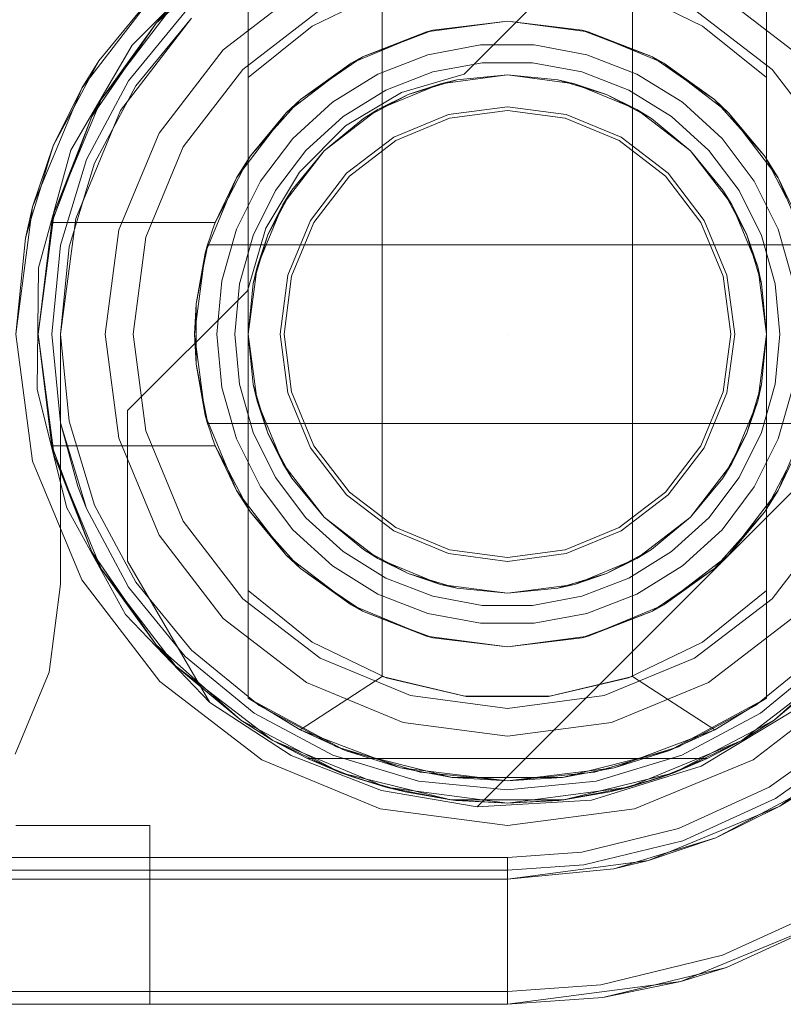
# Model space of a CAD drawing. Extents: x -420 to 300, y 62 to 1112.
# Tile 71 of 256: x -299.696 to -299.525, y 432.547 to 432.767. Entities that reach past the tile are written whole.
import ezdxf

# ---------------------------------------------------------------- set-up
doc = ezdxf.new("R2010")
doc.units = 0
doc.layers.get('0').update_dxf_attribs({"lineweight": 13})
doc.layers.add('ConnectionPoints', color=7, linetype='Continuous', lineweight=50)

# ---------------------------------------------------------------- blocks, each defined once
blk = doc.blocks.new('Blockreferenz-A06CPV4HL0', base_point=(-302.03711, 432.54712))
at = {"color": 251, "linetype": 'ByBlock', "lineweight": -2, "ltscale": 0.13, "true_color": 0x636363}
for p, q in [((-299.65179, 432.78109), (-299.67108, 432.7618)), ((-299.59679, 432.75531), (-299.56999, 432.78211)), ((-299.59679, 432.75531), (-299.56999, 432.78211)), ((-299.66489, 432.7749), (-299.68237, 432.75211)), ((-299.67371, 432.74711), (-299.65781, 432.76783)), ((-299.65781, 432.76783), (-299.67371, 432.74711)), ((-299.67108, 432.7618), (-299.6848, 432.73824)), ((-299.61079, 432.75115), (-299.59679, 432.75531)), ((-299.61079, 432.75115), (-299.59679, 432.75531)), ((-299.59679, 432.75531), (-299.59679, 432.75531)), ((-299.68237, 432.75211), (-299.69336, 432.72558)), ((-299.62334, 432.74368), (-299.61079, 432.75115)), ((-299.62334, 432.74368), (-299.61079, 432.75115)), ((-299.6837, 432.723), (-299.67371, 432.74711)), ((-299.67371, 432.74711), (-299.6837, 432.723)), ((-299.63367, 432.73335), (-299.62334, 432.74368)), ((-299.63367, 432.73335), (-299.62334, 432.74368)), ((-299.6848, 432.73824), (-299.69206, 432.71195)), ((-299.64114, 432.7208), (-299.63367, 432.73335)), ((-299.64114, 432.7208), (-299.63367, 432.73335)), ((-299.69336, 432.72558), (-299.6971, 432.69711)), ((-299.6871, 432.69711), (-299.6837, 432.723)), ((-299.6837, 432.723), (-299.6871, 432.69711)), ((-299.6453, 432.7068), (-299.64114, 432.7208)), ((-299.6453, 432.7068), (-299.64114, 432.7208)), ((-299.69206, 432.71195), (-299.69237, 432.68469)), ((-299.6721, 432.68), (-299.6453, 432.7068)), ((-299.6721, 432.68), (-299.6453, 432.7068)), ((-299.6453, 432.7068), (-299.6453, 432.7068)), ((-299.48132, 432.7039), (-299.59389, 432.59133)), ((-299.48132, 432.7039), (-299.59389, 432.59133)), ((-299.6971, 432.69711), (-299.69336, 432.66864)), ((-299.6871, 432.64111), (-299.6871, 432.69711)), ((-299.6871, 432.69711), (-299.6871, 432.64111)), ((-299.6871, 432.69711), (-299.6871, 432.69711)), ((-299.69237, 432.68469), (-299.68572, 432.65824)), ((-299.6721, 432.64631), (-299.6721, 432.68)), ((-299.6721, 432.68), (-299.6721, 432.68)), ((-299.6721, 432.64631), (-299.6721, 432.68)), ((-299.69336, 432.66864), (-299.68237, 432.64211)), ((-299.68572, 432.65824), (-299.67254, 432.63437)), ((-299.6537, 432.61465), (-299.6721, 432.64631)), ((-299.6721, 432.64631), (-299.6721, 432.64631)), ((-299.6537, 432.61465), (-299.6721, 432.64631)), ((-299.68237, 432.64211), (-299.66489, 432.61933)), ((-299.68969, 432.62144), (-299.6871, 432.64111)), ((-299.6871, 432.64111), (-299.68969, 432.62144)), ((-299.6871, 432.64111), (-299.6871, 432.64111)), ((-299.67254, 432.63437), (-299.6537, 432.61465)), ((-299.69729, 432.60311), (-299.68969, 432.62144)), ((-299.68969, 432.62144), (-299.69729, 432.60311)), ((-299.66489, 432.61933), (-299.6421, 432.60185)), ((-299.5321, 432.60185), (-299.50932, 432.61933)), ((-299.63551, 432.60281), (-299.6537, 432.61465)), ((-299.6537, 432.61465), (-299.6537, 432.61465)), ((-299.6537, 432.61465), (-299.63551, 432.60281)), ((-299.52177, 432.61364), (-299.54375, 432.60039)), ((-299.51041, 432.6086), (-299.52854, 432.59569)), ((-299.6421, 432.60185), (-299.61557, 432.59086)), ((-299.61529, 432.59493), (-299.63551, 432.60281)), ((-299.63551, 432.60281), (-299.61529, 432.59493)), ((-299.55863, 432.59086), (-299.5321, 432.60185)), ((-299.54375, 432.60039), (-299.56827, 432.5928)), ((-299.52854, 432.59569), (-299.5488, 432.58644)), ((-299.59389, 432.59133), (-299.61529, 432.59493)), ((-299.61529, 432.59493), (-299.59389, 432.59133)), ((-299.56827, 432.5928), (-299.59389, 432.59133)), ((-299.61557, 432.59086), (-299.5871, 432.58711)), ((-299.59389, 432.59133), (-299.59389, 432.59133)), ((-299.5871, 432.58711), (-299.55863, 432.59086)), ((-299.5488, 432.58644), (-299.57044, 432.58119)), ((-299.5871, 432.58), (-301.8871, 432.58)), ((-299.57044, 432.58119), (-299.5871, 432.58)), ((-299.5871, 432.58), (-299.5871, 432.57723)), ((-299.5871, 432.57723), (-299.5871, 432.57179)), ((-299.5871, 432.57179), (-299.5871, 432.56662)), ((-299.53899, 432.55809), (-299.51354, 432.56971)), ((-299.5871, 432.56662), (-299.5871, 432.56192)), ((-299.54828, 432.55223), (-299.5121, 432.56721)), ((-299.5871, 432.56192), (-299.5871, 432.55783)), ((-299.5871, 432.55783), (-299.5871, 432.55449)), ((-299.56617, 432.55149), (-299.53899, 432.55809)), ((-299.5871, 432.55449), (-299.5871, 432.55202)), ((-299.5871, 432.54711), (-299.54828, 432.55223)), ((-299.5871, 432.55202), (-299.5871, 432.55051)), ((-299.5871, 432.55), (-299.56617, 432.55149)), ((-299.5871, 432.55), (-301.8871, 432.55)), ((-299.5871, 432.55051), (-299.5871, 432.55)), ((-299.5871, 432.54711), (-299.5871, 432.55)), ((-301.8871, 432.54711), (-299.5871, 432.54711))]:
    blk.add_line(p, q, dxfattribs=at)
blk = doc.blocks.new('Blockreferenz-A06CPV4PL0', base_point=(-302.03711, 432.54712))
at = {"color": 9, "linetype": 'ByBlock', "lineweight": -2, "ltscale": 0.13, "true_color": 0xc1c9c4}
for p, q in [((-299.68237, 432.75211), (-299.66489, 432.7749)), ((-299.66489, 432.7749), (-299.67857, 432.75823)), ((-299.6321, 432.77506), (-299.65074, 432.76075)), ((-299.6321, 432.77506), (-299.65074, 432.76075)), ((-299.52346, 432.76075), (-299.5421, 432.77506)), ((-299.52346, 432.76075), (-299.5421, 432.77506)), ((-299.65923, 432.76924), (-299.67191, 432.75378)), ((-299.67191, 432.75378), (-299.65923, 432.76924)), ((-299.62898, 432.76965), (-299.64633, 432.75634)), ((-299.64633, 432.75634), (-299.62898, 432.76965)), ((-299.52788, 432.75634), (-299.54522, 432.76965)), ((-299.54522, 432.76965), (-299.52788, 432.75634)), ((-299.65781, 432.76783), (-299.67025, 432.75267)), ((-299.65074, 432.76075), (-299.66505, 432.74211)), ((-299.65074, 432.76075), (-299.66505, 432.74211)), ((-299.67857, 432.75823), (-299.68237, 432.75211)), ((-299.68061, 432.75441), (-299.67857, 432.75823)), ((-299.64633, 432.75634), (-299.65964, 432.73899)), ((-299.65964, 432.73899), (-299.64633, 432.75634)), ((-299.51457, 432.73899), (-299.52788, 432.75634)), ((-299.52788, 432.75634), (-299.51457, 432.73899)), ((-299.6842, 432.74768), (-299.68061, 432.75441)), ((-299.67191, 432.75378), (-299.68134, 432.73615)), ((-299.68134, 432.73615), (-299.67191, 432.75378)), ((-299.69336, 432.72558), (-299.68237, 432.75211)), ((-299.68237, 432.75211), (-299.68873, 432.73921)), ((-299.67025, 432.75267), (-299.67949, 432.73538)), ((-299.68873, 432.73921), (-299.6842, 432.74768)), ((-299.5871, 432.74799), (-299.60027, 432.74625)), ((-299.60004, 432.74541), (-299.5871, 432.74711)), ((-299.57394, 432.74625), (-299.5871, 432.74799)), ((-299.5871, 432.74711), (-299.57416, 432.74541)), ((-299.60027, 432.74625), (-299.61254, 432.74117)), ((-299.6121, 432.74042), (-299.60004, 432.74541)), ((-299.57416, 432.74541), (-299.5621, 432.74042)), ((-299.56167, 432.74117), (-299.57394, 432.74625)), ((-299.66505, 432.74211), (-299.67404, 432.72041)), ((-299.66505, 432.74211), (-299.67404, 432.72041)), ((-299.61254, 432.74117), (-299.62308, 432.73309)), ((-299.55113, 432.73309), (-299.56167, 432.74117)), ((-299.68873, 432.73921), (-299.69336, 432.72558)), ((-299.69152, 432.73002), (-299.68873, 432.73921)), ((-299.65964, 432.73899), (-299.66801, 432.71879)), ((-299.66801, 432.71879), (-299.65964, 432.73899)), ((-299.62246, 432.73247), (-299.6121, 432.74042)), ((-299.5621, 432.74042), (-299.55175, 432.73247)), ((-299.68134, 432.73615), (-299.68714, 432.71701)), ((-299.68714, 432.71701), (-299.68134, 432.73615)), ((-299.67949, 432.73538), (-299.68518, 432.71662)), ((-299.62308, 432.73309), (-299.63116, 432.72255)), ((-299.6304, 432.72211), (-299.62246, 432.73247)), ((-299.55175, 432.73247), (-299.5438, 432.72211)), ((-299.54305, 432.72255), (-299.55113, 432.73309)), ((-299.69373, 432.72272), (-299.69152, 432.73002)), ((-299.6971, 432.69711), (-299.69336, 432.72558)), ((-299.69336, 432.72558), (-299.69499, 432.71857)), ((-299.69499, 432.71857), (-299.69373, 432.72272)), ((-299.63116, 432.72255), (-299.63624, 432.71028)), ((-299.6354, 432.71006), (-299.6304, 432.72211)), ((-299.5438, 432.72211), (-299.53881, 432.71006)), ((-299.53796, 432.71028), (-299.54305, 432.72255)), ((-299.69499, 432.71857), (-299.6971, 432.69711)), ((-299.67404, 432.72041), (-299.6771, 432.69711)), ((-299.67404, 432.72041), (-299.6771, 432.69711)), ((-299.66801, 432.71879), (-299.67086, 432.69711)), ((-299.67086, 432.69711), (-299.66801, 432.71879)), ((-299.68714, 432.71701), (-299.6891, 432.69711)), ((-299.6891, 432.69711), (-299.68714, 432.71701)), ((-299.68518, 432.71662), (-299.6871, 432.69711)), ((-299.63624, 432.71028), (-299.63798, 432.69711)), ((-299.6371, 432.69711), (-299.6354, 432.71006)), ((-299.53881, 432.71006), (-299.5371, 432.69711)), ((-299.53623, 432.69711), (-299.53796, 432.71028)), ((-299.6891, 432.69711), (-299.68714, 432.67722)), ((-299.68714, 432.67722), (-299.6891, 432.69711)), ((-299.6871, 432.69711), (-299.68518, 432.67761)), ((-299.6771, 432.69711), (-299.67404, 432.67382)), ((-299.6771, 432.69711), (-299.67404, 432.67382)), ((-299.67086, 432.69711), (-299.66801, 432.67544)), ((-299.66801, 432.67544), (-299.67086, 432.69711)), ((-299.63798, 432.69711), (-299.63624, 432.68395)), ((-299.6354, 432.68417), (-299.6371, 432.69711)), ((-299.5371, 432.69711), (-299.53881, 432.68417)), ((-299.53796, 432.68395), (-299.53623, 432.69711)), ((-299.63624, 432.68395), (-299.63116, 432.67168)), ((-299.6304, 432.67211), (-299.6354, 432.68417)), ((-299.53881, 432.68417), (-299.5438, 432.67211)), ((-299.54305, 432.67168), (-299.53796, 432.68395)), ((-299.68714, 432.67722), (-299.68134, 432.65808)), ((-299.68714, 432.67722), (-299.68323, 432.663)), ((-299.68323, 432.663), (-299.68714, 432.67722)), ((-299.68518, 432.67761), (-299.67949, 432.65885)), ((-299.66801, 432.67544), (-299.65964, 432.65523)), ((-299.65964, 432.65523), (-299.66801, 432.67544)), ((-299.67404, 432.67382), (-299.66505, 432.65211)), ((-299.67404, 432.67382), (-299.66505, 432.65211)), ((-299.63116, 432.67168), (-299.62308, 432.66114)), ((-299.62246, 432.66176), (-299.6304, 432.67211)), ((-299.5438, 432.67211), (-299.55175, 432.66176)), ((-299.55113, 432.66114), (-299.54305, 432.67168)), ((-299.68323, 432.663), (-299.68134, 432.65808)), ((-299.68134, 432.65808), (-299.68323, 432.663)), ((-299.62308, 432.66114), (-299.61254, 432.65306)), ((-299.6121, 432.65381), (-299.62246, 432.66176)), ((-299.55175, 432.66176), (-299.5621, 432.65381)), ((-299.56167, 432.65306), (-299.55113, 432.66114)), ((-299.68134, 432.65808), (-299.67191, 432.64045)), ((-299.67191, 432.64045), (-299.68134, 432.65808)), ((-299.67949, 432.65885), (-299.67025, 432.64156)), ((-299.65964, 432.65523), (-299.64633, 432.63789)), ((-299.64633, 432.63789), (-299.65964, 432.65523)), ((-299.52788, 432.63789), (-299.51457, 432.65523)), ((-299.51457, 432.65523), (-299.52788, 432.63789)), ((-299.61254, 432.65306), (-299.60027, 432.64798)), ((-299.60004, 432.64882), (-299.6121, 432.65381)), ((-299.5621, 432.65381), (-299.57416, 432.64882)), ((-299.57394, 432.64798), (-299.56167, 432.65306)), ((-299.66505, 432.65211), (-299.65074, 432.63347)), ((-299.66505, 432.65211), (-299.65074, 432.63347)), ((-299.60027, 432.64798), (-299.5871, 432.64624)), ((-299.5871, 432.64711), (-299.60004, 432.64882)), ((-299.57416, 432.64882), (-299.5871, 432.64711)), ((-299.5871, 432.64624), (-299.57394, 432.64798)), ((-299.67025, 432.64156), (-299.65781, 432.6264)), ((-299.67191, 432.64045), (-299.65923, 432.62499)), ((-299.65923, 432.62499), (-299.67191, 432.64045)), ((-299.64633, 432.63789), (-299.62898, 432.62458)), ((-299.62898, 432.62458), (-299.64633, 432.63789)), ((-299.54522, 432.62458), (-299.52788, 432.63789)), ((-299.52788, 432.63789), (-299.54522, 432.62458)), ((-299.65074, 432.63347), (-299.6321, 432.61917)), ((-299.65074, 432.63347), (-299.6321, 432.61917)), ((-299.5421, 432.61917), (-299.52346, 432.63347)), ((-299.5421, 432.61917), (-299.52346, 432.63347)), ((-299.65781, 432.6264), (-299.64266, 432.61397)), ((-299.53155, 432.61397), (-299.51639, 432.6264)), ((-299.65923, 432.62499), (-299.64377, 432.6123)), ((-299.64377, 432.6123), (-299.65923, 432.62499)), ((-299.62898, 432.62458), (-299.60878, 432.61621)), ((-299.60878, 432.61621), (-299.62898, 432.62458)), ((-299.56542, 432.61621), (-299.54522, 432.62458)), ((-299.54522, 432.62458), (-299.56542, 432.61621)), ((-299.53044, 432.6123), (-299.51498, 432.62499)), ((-299.51498, 432.62499), (-299.53044, 432.6123)), ((-299.6321, 432.61917), (-299.6104, 432.61018)), ((-299.6321, 432.61917), (-299.6104, 432.61018)), ((-299.56381, 432.61018), (-299.5421, 432.61917)), ((-299.56381, 432.61018), (-299.5421, 432.61917)), ((-299.60878, 432.61621), (-299.5871, 432.61335)), ((-299.5871, 432.61335), (-299.60878, 432.61621)), ((-299.5871, 432.61335), (-299.56542, 432.61621)), ((-299.56542, 432.61621), (-299.5871, 432.61335)), ((-299.64266, 432.61397), (-299.62537, 432.60473)), ((-299.54884, 432.60473), (-299.53155, 432.61397)), ((-299.64377, 432.6123), (-299.62614, 432.60288)), ((-299.62614, 432.60288), (-299.64377, 432.6123)), ((-299.54807, 432.60288), (-299.53044, 432.6123)), ((-299.53044, 432.6123), (-299.54807, 432.60288)), ((-299.50084, 432.61085), (-299.5261, 432.59146)), ((-299.6104, 432.61018), (-299.5871, 432.60711)), ((-299.6104, 432.61018), (-299.5871, 432.60711)), ((-299.5871, 432.60711), (-299.56381, 432.61018)), ((-299.5871, 432.60711), (-299.56381, 432.61018)), ((-299.50852, 432.60642), (-299.5271, 432.59319)), ((-299.62537, 432.60473), (-299.60661, 432.59904)), ((-299.56759, 432.59904), (-299.54884, 432.60473)), ((-299.62614, 432.60288), (-299.607, 432.59707)), ((-299.607, 432.59707), (-299.62614, 432.60288)), ((-299.5672, 432.59707), (-299.54807, 432.60288)), ((-299.54807, 432.60288), (-299.5672, 432.59707)), ((-299.60661, 432.59904), (-299.5871, 432.59711)), ((-299.5871, 432.59711), (-299.56759, 432.59904)), ((-299.607, 432.59707), (-299.5871, 432.59511)), ((-299.5871, 432.59511), (-299.607, 432.59707)), ((-299.5871, 432.59511), (-299.5672, 432.59707)), ((-299.5672, 432.59707), (-299.5871, 432.59511)), ((-299.51932, 432.59568), (-299.54042, 432.5844)), ((-299.5261, 432.59146), (-299.51932, 432.59568)), ((-299.5271, 432.59319), (-299.54786, 432.58371)), ((-299.5261, 432.59146), (-299.55553, 432.57927)), ((-299.54042, 432.5844), (-299.5261, 432.59146)), ((-299.68934, 432.58711), (-299.6971, 432.58711)), ((-299.6971, 432.58711), (-299.68934, 432.58711)), ((-299.6821, 432.58711), (-299.68934, 432.58711)), ((-299.68934, 432.58711), (-299.6821, 432.58711)), ((-299.67589, 432.58711), (-299.6821, 432.58711)), ((-299.6821, 432.58711), (-299.67589, 432.58711)), ((-299.67112, 432.58711), (-299.67589, 432.58711)), ((-299.67589, 432.58711), (-299.67112, 432.58711)), ((-299.66813, 432.58711), (-299.67112, 432.58711)), ((-299.67112, 432.58711), (-299.66813, 432.58711)), ((-299.6671, 432.58711), (-299.66813, 432.58711)), ((-299.66813, 432.58711), (-299.6671, 432.58711)), ((-299.6671, 432.54711), (-299.6671, 432.58711)), ((-299.6671, 432.54711), (-299.6671, 432.58711)), ((-299.6671, 432.58711), (-299.6671, 432.58711)), ((-299.54042, 432.5844), (-299.5633, 432.57746)), ((-299.55553, 432.57927), (-299.54042, 432.5844)), ((-299.54786, 432.58371), (-299.57003, 432.57834)), ((-299.55553, 432.57927), (-299.5871, 432.57511)), ((-299.57003, 432.57834), (-299.5871, 432.57711)), ((-299.5871, 432.57511), (-299.5633, 432.57746)), ((-299.5633, 432.57746), (-299.55553, 432.57927)), ((-299.5871, 432.57711), (-300.4371, 432.57711)), ((-299.5871, 432.57711), (-299.5871, 432.57435)), ((-299.5871, 432.57511), (-301.8871, 432.57511)), ((-299.7631, 432.57511), (-299.5871, 432.57511)), ((-299.5871, 432.57511), (-299.5871, 432.57511)), ((-299.5871, 432.57435), (-299.5871, 432.5689)), ((-299.5871, 432.5689), (-299.5871, 432.56374)), ((-299.54828, 432.55223), (-299.5121, 432.56721)), ((-299.53804, 432.55536), (-299.5121, 432.56721)), ((-299.53804, 432.55536), (-299.5121, 432.56721)), ((-299.5871, 432.56374), (-299.5871, 432.55904)), ((-299.5871, 432.55904), (-299.5871, 432.55494)), ((-299.56576, 432.54864), (-299.53804, 432.55536)), ((-299.54828, 432.55223), (-299.53804, 432.55536)), ((-299.5871, 432.55494), (-299.5871, 432.55161)), ((-299.5871, 432.54711), (-299.54828, 432.55223)), ((-299.5871, 432.55161), (-299.5871, 432.54914)), ((-299.56576, 432.54864), (-299.54828, 432.55223)), ((-299.5871, 432.54914), (-299.5871, 432.54763)), ((-301.8871, 432.54711), (-299.5871, 432.54711)), ((-301.8871, 432.54711), (-299.5871, 432.54711)), ((-299.6971, 432.54711), (-299.68934, 432.54711)), ((-299.68934, 432.54711), (-299.6971, 432.54711)), ((-299.68934, 432.54711), (-299.6821, 432.54711)), ((-299.6821, 432.54711), (-299.68934, 432.54711)), ((-299.6821, 432.54711), (-299.67589, 432.54711)), ((-299.67589, 432.54711), (-299.6821, 432.54711)), ((-299.67589, 432.54711), (-299.67112, 432.54711)), ((-299.67112, 432.54711), (-299.67589, 432.54711)), ((-299.67112, 432.54711), (-299.66813, 432.54711)), ((-299.66813, 432.54711), (-299.67112, 432.54711)), ((-299.66813, 432.54711), (-299.6671, 432.54711)), ((-299.6671, 432.54711), (-299.66813, 432.54711)), ((-299.6671, 432.54711), (-299.6671, 432.54711)), ((-299.5871, 432.54711), (-299.56576, 432.54864)), ((-299.5871, 432.54711), (-299.56576, 432.54864)), ((-299.5871, 432.54763), (-299.5871, 432.54711)), ((-299.5871, 432.54711), (-299.5871, 432.54711))]:
    blk.add_line(p, q, dxfattribs=at)
blk = doc.blocks.new('AutoCAD-Punkt-A06CPV4RL0', base_point=(-299.5871, 432.69711))
at = {"color": 0, "lineweight": -2}
blk.add_line((-299.5871, 432.69711), (-299.5871, 432.69711), dxfattribs=at)
blk = doc.blocks.new('AutoCAD-Punkt-A06CPV4TL0', base_point=(-299.5871, 432.69711))
at = {"color": 0, "lineweight": -2}
blk.add_line((-299.5871, 432.69711), (-299.5871, 432.69711), dxfattribs=at)
blk = doc.blocks.new('Blockreferenz-A06CPV4ZL0', base_point=(-299.70212, 432.3847))
at = {"color": 0, "linetype": 'ByBlock', "lineweight": -2, "ltscale": 0.13}
for p, q in [((-299.66575, 432.76668), (-299.6468, 432.78349)), ((-299.6468, 432.78349), (-299.66575, 432.76668)), ((-299.6451, 432.77858), (-299.6451, 432.75451)), ((-299.6451, 432.61565), (-299.6451, 432.77858)), ((-299.5291, 432.75451), (-299.5291, 432.77858)), ((-299.5291, 432.77858), (-299.5291, 432.61565)), ((-299.61423, 432.77408), (-299.63077, 432.76605)), ((-299.6151, 432.77376), (-299.6151, 432.62047)), ((-299.54343, 432.76605), (-299.55998, 432.77408)), ((-299.5591, 432.62047), (-299.5591, 432.77376)), ((-299.67804, 432.74961), (-299.66135, 432.77136)), ((-299.66135, 432.77136), (-299.67804, 432.74961)), ((-299.66135, 432.77136), (-299.66575, 432.76668)), ((-299.66135, 432.77136), (-299.66575, 432.76668)), ((-299.60522, 432.76473), (-299.5871, 432.76711)), ((-299.5871, 432.76711), (-299.60382, 432.76509)), ((-299.5871, 432.76711), (-299.56899, 432.76473)), ((-299.57039, 432.76509), (-299.5871, 432.76711)), ((-299.68013, 432.74581), (-299.66575, 432.76668)), ((-299.66575, 432.76668), (-299.68013, 432.74581)), ((-299.66575, 432.76668), (-299.67804, 432.74961)), ((-299.66575, 432.76668), (-299.67804, 432.74961)), ((-299.63077, 432.76605), (-299.6451, 432.75451)), ((-299.6221, 432.75774), (-299.60522, 432.76473)), ((-299.60522, 432.76473), (-299.61957, 432.75913)), ((-299.60996, 432.76276), (-299.60453, 432.76482)), ((-299.60382, 432.76509), (-299.60522, 432.76473)), ((-299.60453, 432.76482), (-299.60382, 432.76509)), ((-299.57039, 432.76509), (-299.56968, 432.76482)), ((-299.56899, 432.76473), (-299.57039, 432.76509)), ((-299.56968, 432.76482), (-299.56424, 432.76276)), ((-299.56899, 432.76473), (-299.5521, 432.75774)), ((-299.55464, 432.75913), (-299.56899, 432.76473)), ((-299.5291, 432.75451), (-299.54343, 432.76605)), ((-299.61957, 432.75913), (-299.60996, 432.76276)), ((-299.56424, 432.76276), (-299.55464, 432.75913)), ((-299.5931, 432.76184), (-299.60489, 432.75963)), ((-299.58111, 432.76184), (-299.5931, 432.76184)), ((-299.56932, 432.75963), (-299.58111, 432.76184)), ((-299.62654, 432.75434), (-299.62082, 432.75827)), ((-299.61957, 432.75913), (-299.6221, 432.75774)), ((-299.62082, 432.75827), (-299.61957, 432.75913)), ((-299.60489, 432.75963), (-299.61608, 432.7553)), ((-299.55813, 432.7553), (-299.56932, 432.75963)), ((-299.55464, 432.75913), (-299.55338, 432.75827)), ((-299.5521, 432.75774), (-299.55464, 432.75913)), ((-299.55338, 432.75827), (-299.54767, 432.75434)), ((-299.6366, 432.74661), (-299.6221, 432.75774)), ((-299.6221, 432.75774), (-299.63344, 432.74959)), ((-299.6038, 432.75579), (-299.59273, 432.75785)), ((-299.6038, 432.75579), (-299.59273, 432.75785)), ((-299.59273, 432.75785), (-299.58148, 432.75785)), ((-299.59273, 432.75785), (-299.58148, 432.75785)), ((-299.58148, 432.75785), (-299.57041, 432.75579)), ((-299.58148, 432.75785), (-299.57041, 432.75579)), ((-299.5521, 432.75774), (-299.53761, 432.74661)), ((-299.54077, 432.74959), (-299.5521, 432.75774)), ((-299.6451, 432.75451), (-299.6451, 432.71931)), ((-299.63344, 432.74959), (-299.62654, 432.75434)), ((-299.61608, 432.7553), (-299.62627, 432.74899)), ((-299.61429, 432.75172), (-299.6038, 432.75579)), ((-299.61429, 432.75172), (-299.6038, 432.75579)), ((-299.6093, 432.7507), (-299.59842, 432.754)), ((-299.60211, 432.75314), (-299.5871, 432.75511)), ((-299.60211, 432.75314), (-299.5871, 432.75511)), ((-299.60211, 432.75314), (-299.5871, 432.75511)), ((-299.59842, 432.754), (-299.60211, 432.75314)), ((-299.5871, 432.75511), (-299.59842, 432.754)), ((-299.59842, 432.754), (-299.5871, 432.75511)), ((-299.5871, 432.75511), (-299.57209, 432.75314)), ((-299.57579, 432.754), (-299.5871, 432.75511)), ((-299.5871, 432.75511), (-299.57579, 432.754)), ((-299.5871, 432.75511), (-299.57209, 432.75314)), ((-299.5871, 432.75511), (-299.57209, 432.75314)), ((-299.57209, 432.75314), (-299.57579, 432.754)), ((-299.57579, 432.754), (-299.56491, 432.7507)), ((-299.57041, 432.75579), (-299.55991, 432.75172)), ((-299.57041, 432.75579), (-299.55991, 432.75172)), ((-299.54793, 432.74899), (-299.55813, 432.7553)), ((-299.54767, 432.75434), (-299.54077, 432.74959)), ((-299.5291, 432.69711), (-299.5291, 432.75451)), ((-299.62386, 432.74579), (-299.61429, 432.75172)), ((-299.62386, 432.74579), (-299.61429, 432.75172)), ((-299.6161, 432.74734), (-299.60211, 432.75314)), ((-299.6161, 432.74734), (-299.60211, 432.75314)), ((-299.6161, 432.74734), (-299.60211, 432.75314)), ((-299.60211, 432.75314), (-299.6093, 432.7507)), ((-299.56491, 432.7507), (-299.57209, 432.75314)), ((-299.57209, 432.75314), (-299.5581, 432.74734)), ((-299.57209, 432.75314), (-299.5581, 432.74734)), ((-299.57209, 432.75314), (-299.5581, 432.74734)), ((-299.55991, 432.75172), (-299.55034, 432.74579)), ((-299.55991, 432.75172), (-299.55034, 432.74579)), ((-299.68853, 432.72429), (-299.67804, 432.74961)), ((-299.67804, 432.74961), (-299.68853, 432.72429)), ((-299.67804, 432.74961), (-299.68013, 432.74581)), ((-299.67804, 432.74961), (-299.68013, 432.74581)), ((-299.63344, 432.74959), (-299.6366, 432.74661)), ((-299.63496, 432.74787), (-299.63344, 432.74959)), ((-299.61933, 432.74534), (-299.6093, 432.7507)), ((-299.6093, 432.7507), (-299.6161, 432.74734)), ((-299.5581, 432.74734), (-299.56491, 432.7507)), ((-299.56491, 432.7507), (-299.55488, 432.74534)), ((-299.54077, 432.74959), (-299.53924, 432.74787)), ((-299.53761, 432.74661), (-299.54077, 432.74959)), ((-299.63987, 432.74235), (-299.63496, 432.74787)), ((-299.62627, 432.74899), (-299.63514, 432.7409)), ((-299.62812, 432.73813), (-299.6161, 432.74734)), ((-299.62812, 432.73813), (-299.6161, 432.74734)), ((-299.62812, 432.73813), (-299.6161, 432.74734)), ((-299.6161, 432.74734), (-299.61933, 432.74534)), ((-299.55488, 432.74534), (-299.5581, 432.74734)), ((-299.5581, 432.74734), (-299.54609, 432.73813)), ((-299.5581, 432.74734), (-299.54609, 432.73813)), ((-299.5581, 432.74734), (-299.54609, 432.73813)), ((-299.53907, 432.7409), (-299.54793, 432.74899)), ((-299.53924, 432.74787), (-299.53434, 432.74235)), ((-299.68908, 432.72211), (-299.68013, 432.74581)), ((-299.68013, 432.74581), (-299.68908, 432.72211)), ((-299.68013, 432.74581), (-299.68853, 432.72429)), ((-299.68013, 432.74581), (-299.68853, 432.72429)), ((-299.64773, 432.73211), (-299.6366, 432.74661)), ((-299.6366, 432.74661), (-299.64463, 432.737)), ((-299.63218, 432.73821), (-299.62386, 432.74579)), ((-299.63218, 432.73821), (-299.62386, 432.74579)), ((-299.61933, 432.74534), (-299.62812, 432.73813)), ((-299.62812, 432.73813), (-299.61933, 432.74534)), ((-299.54609, 432.73813), (-299.55488, 432.74534)), ((-299.55488, 432.74534), (-299.54609, 432.73813)), ((-299.55034, 432.74579), (-299.54202, 432.73821)), ((-299.55034, 432.74579), (-299.54202, 432.73821)), ((-299.53761, 432.74661), (-299.52648, 432.73211)), ((-299.52958, 432.737), (-299.53761, 432.74661)), ((-299.64463, 432.737), (-299.63987, 432.74235)), ((-299.63514, 432.7409), (-299.64237, 432.73133)), ((-299.53184, 432.73133), (-299.53907, 432.7409)), ((-299.53434, 432.74235), (-299.52958, 432.737)), ((-299.64463, 432.737), (-299.64773, 432.73211)), ((-299.64606, 432.73428), (-299.64463, 432.737)), ((-299.63897, 432.72923), (-299.63218, 432.73821)), ((-299.63897, 432.72923), (-299.63218, 432.73821)), ((-299.63733, 432.72611), (-299.62812, 432.73813)), ((-299.63733, 432.72611), (-299.62812, 432.73813)), ((-299.63733, 432.72611), (-299.62812, 432.73813)), ((-299.62812, 432.73813), (-299.63533, 432.72934)), ((-299.63533, 432.72934), (-299.62812, 432.73813)), ((-299.54609, 432.73813), (-299.53687, 432.72611)), ((-299.53888, 432.72934), (-299.54609, 432.73813)), ((-299.54609, 432.73813), (-299.53888, 432.72934)), ((-299.54609, 432.73813), (-299.53687, 432.72611)), ((-299.54609, 432.73813), (-299.53687, 432.72611)), ((-299.54202, 432.73821), (-299.53524, 432.72923)), ((-299.54202, 432.73821), (-299.53524, 432.72923)), ((-299.52958, 432.737), (-299.52814, 432.73428)), ((-299.52648, 432.73211), (-299.52958, 432.737)), ((-299.64961, 432.72756), (-299.64606, 432.73428)), ((-299.52814, 432.73428), (-299.5246, 432.72756)), ((-299.65472, 432.71523), (-299.64773, 432.73211)), ((-299.64773, 432.73211), (-299.65249, 432.72211)), ((-299.52648, 432.73211), (-299.51949, 432.71523)), ((-299.52172, 432.72211), (-299.52648, 432.73211)), ((-299.64237, 432.73133), (-299.64771, 432.7206)), ((-299.52649, 432.7206), (-299.53184, 432.73133)), ((-299.65249, 432.72211), (-299.64961, 432.72756)), ((-299.64398, 432.71915), (-299.63897, 432.72923)), ((-299.64398, 432.71915), (-299.63897, 432.72923)), ((-299.64069, 432.71931), (-299.63533, 432.72934)), ((-299.63533, 432.72934), (-299.63733, 432.72611)), ((-299.53687, 432.72611), (-299.53888, 432.72934)), ((-299.53888, 432.72934), (-299.53352, 432.71931)), ((-299.53524, 432.72923), (-299.53022, 432.71915)), ((-299.53524, 432.72923), (-299.53022, 432.71915)), ((-299.64313, 432.71213), (-299.63733, 432.72611)), ((-299.64313, 432.71213), (-299.63733, 432.72611)), ((-299.64313, 432.71213), (-299.63733, 432.72611)), ((-299.63733, 432.72611), (-299.64069, 432.71931)), ((-299.53352, 432.71931), (-299.53687, 432.72611)), ((-299.53687, 432.72611), (-299.53108, 432.71213)), ((-299.53687, 432.72611), (-299.53108, 432.71213)), ((-299.53687, 432.72611), (-299.53108, 432.71213)), ((-299.6921, 432.69711), (-299.68853, 432.72429)), ((-299.68853, 432.72429), (-299.6921, 432.69711)), ((-299.68853, 432.72429), (-299.68908, 432.72211)), ((-299.68853, 432.72429), (-299.68908, 432.72211)), ((-299.68908, 432.72211), (-299.6921, 432.69711)), ((-299.68908, 432.72211), (-299.65249, 432.72211)), ((-299.68908, 432.72211), (-299.68908, 432.72211)), ((-299.65249, 432.72211), (-299.68908, 432.72211)), ((-299.65249, 432.72211), (-299.65309, 432.72046)), ((-299.65249, 432.72211), (-299.65249, 432.72211)), ((-299.64771, 432.7206), (-299.651, 432.70906)), ((-299.52321, 432.70906), (-299.52649, 432.7206)), ((-299.65366, 432.7188), (-299.65419, 432.71711)), ((-299.65309, 432.72046), (-299.65366, 432.7188)), ((-299.64706, 432.70832), (-299.64398, 432.71915)), ((-299.64706, 432.70832), (-299.64398, 432.71915)), ((-299.6451, 432.71931), (-299.6451, 432.70843)), ((-299.64399, 432.70843), (-299.64069, 432.71931)), ((-299.64069, 432.71931), (-299.64313, 432.71213)), ((-299.53108, 432.71213), (-299.53352, 432.71931)), ((-299.53352, 432.71931), (-299.53022, 432.70843)), ((-299.53022, 432.71915), (-299.52714, 432.70832)), ((-299.53022, 432.71915), (-299.52714, 432.70832)), ((-299.65419, 432.71711), (-299.65678, 432.70386)), ((-299.65419, 432.71711), (-299.65472, 432.71523)), ((-299.65441, 432.71598), (-299.65419, 432.71711)), ((-299.52002, 432.71711), (-299.65419, 432.71711)), ((-299.65419, 432.71711), (-299.65394, 432.71711)), ((-299.65419, 432.71711), (-299.65419, 432.71711)), ((-299.65394, 432.71711), (-299.52027, 432.71711)), ((-299.6571, 432.69711), (-299.65472, 432.71523)), ((-299.65472, 432.71523), (-299.65678, 432.70386)), ((-299.65506, 432.71266), (-299.65441, 432.71598)), ((-299.65678, 432.70386), (-299.65506, 432.71266)), ((-299.6451, 432.69711), (-299.64313, 432.71213)), ((-299.6451, 432.69711), (-299.64313, 432.71213)), ((-299.6451, 432.69711), (-299.64313, 432.71213)), ((-299.64313, 432.71213), (-299.64399, 432.70843)), ((-299.53022, 432.70843), (-299.53108, 432.71213)), ((-299.53108, 432.71213), (-299.5291, 432.69711)), ((-299.53108, 432.71213), (-299.5291, 432.69711)), ((-299.53108, 432.71213), (-299.5291, 432.69711)), ((-299.651, 432.70906), (-299.6521, 432.69711)), ((-299.6481, 432.69711), (-299.64706, 432.70832)), ((-299.6481, 432.69711), (-299.64706, 432.70832)), ((-299.64399, 432.70843), (-299.6451, 432.69711)), ((-299.6451, 432.69711), (-299.64399, 432.70843)), ((-299.6451, 432.70843), (-299.6451, 432.69711)), ((-299.5291, 432.69711), (-299.53022, 432.70843)), ((-299.53022, 432.70843), (-299.5291, 432.69711)), ((-299.52714, 432.70832), (-299.5261, 432.69711)), ((-299.52714, 432.70832), (-299.5261, 432.69711)), ((-299.65678, 432.70386), (-299.6571, 432.69711)), ((-299.65678, 432.70386), (-299.65678, 432.69959)), ((-299.65678, 432.69959), (-299.65678, 432.69464)), ((-299.68853, 432.66994), (-299.6921, 432.69711)), ((-299.6921, 432.69711), (-299.68908, 432.67211)), ((-299.6921, 432.69711), (-299.68853, 432.66994)), ((-299.65472, 432.679), (-299.6571, 432.69711)), ((-299.6571, 432.69711), (-299.65678, 432.69036)), ((-299.6521, 432.69711), (-299.651, 432.68517)), ((-299.64706, 432.68591), (-299.6481, 432.69711)), ((-299.64706, 432.68591), (-299.6481, 432.69711)), ((-299.64313, 432.6821), (-299.6451, 432.69711)), ((-299.6451, 432.69711), (-299.64399, 432.6858)), ((-299.64313, 432.6821), (-299.6451, 432.69711)), ((-299.6451, 432.69711), (-299.6451, 432.63972)), ((-299.64399, 432.6858), (-299.6451, 432.69711)), ((-299.64313, 432.6821), (-299.6451, 432.69711)), ((-299.5291, 432.69711), (-299.53108, 432.6821)), ((-299.5291, 432.69711), (-299.53108, 432.6821)), ((-299.5291, 432.69711), (-299.53108, 432.6821)), ((-299.53022, 432.6858), (-299.5291, 432.69711)), ((-299.5291, 432.69711), (-299.53022, 432.6858)), ((-299.5291, 432.6858), (-299.5291, 432.69711)), ((-299.5261, 432.69711), (-299.52714, 432.68591)), ((-299.5261, 432.69711), (-299.52714, 432.68591)), ((-299.65678, 432.69464), (-299.65678, 432.69036)), ((-299.65678, 432.69036), (-299.65419, 432.67711)), ((-299.65506, 432.68157), (-299.65678, 432.69036)), ((-299.65678, 432.69036), (-299.65472, 432.679)), ((-299.64398, 432.67508), (-299.64706, 432.68591)), ((-299.64398, 432.67508), (-299.64706, 432.68591)), ((-299.64399, 432.6858), (-299.64313, 432.6821)), ((-299.64069, 432.67492), (-299.64399, 432.6858)), ((-299.53022, 432.6858), (-299.53352, 432.67492)), ((-299.53108, 432.6821), (-299.53022, 432.6858)), ((-299.52714, 432.68591), (-299.53022, 432.67508)), ((-299.52714, 432.68591), (-299.53022, 432.67508)), ((-299.5291, 432.67492), (-299.5291, 432.6858)), ((-299.651, 432.68517), (-299.64771, 432.67363)), ((-299.52649, 432.67363), (-299.52321, 432.68517)), ((-299.65441, 432.67824), (-299.65506, 432.68157)), ((-299.63733, 432.66811), (-299.64313, 432.6821)), ((-299.64313, 432.6821), (-299.64069, 432.67492)), ((-299.63733, 432.66811), (-299.64313, 432.6821)), ((-299.63733, 432.66811), (-299.64313, 432.6821)), ((-299.53108, 432.6821), (-299.53687, 432.66811)), ((-299.53108, 432.6821), (-299.53687, 432.66811)), ((-299.53108, 432.6821), (-299.53687, 432.66811)), ((-299.53352, 432.67492), (-299.53108, 432.6821)), ((-299.64773, 432.66211), (-299.65472, 432.679)), ((-299.65472, 432.679), (-299.65419, 432.67711)), ((-299.51949, 432.679), (-299.52648, 432.66211)), ((-299.65419, 432.67711), (-299.65441, 432.67824)), ((-299.65419, 432.67711), (-299.52002, 432.67711)), ((-299.65394, 432.67711), (-299.65419, 432.67711)), ((-299.65419, 432.67711), (-299.65366, 432.67543)), ((-299.65419, 432.67711), (-299.65419, 432.67711)), ((-299.52027, 432.67711), (-299.65394, 432.67711)), ((-299.65366, 432.67543), (-299.65309, 432.67377)), ((-299.63897, 432.665), (-299.64398, 432.67508)), ((-299.63897, 432.665), (-299.64398, 432.67508)), ((-299.64069, 432.67492), (-299.63733, 432.66811)), ((-299.63533, 432.66489), (-299.64069, 432.67492)), ((-299.53352, 432.67492), (-299.53888, 432.66489)), ((-299.53687, 432.66811), (-299.53352, 432.67492)), ((-299.53022, 432.67508), (-299.53524, 432.665)), ((-299.53022, 432.67508), (-299.53524, 432.665)), ((-299.5291, 432.63972), (-299.5291, 432.67492)), ((-299.65309, 432.67377), (-299.65249, 432.67211)), ((-299.64771, 432.67363), (-299.64237, 432.6629)), ((-299.53184, 432.6629), (-299.52649, 432.67363)), ((-299.68908, 432.67211), (-299.68853, 432.66994)), ((-299.68908, 432.67211), (-299.68853, 432.66994)), ((-299.68013, 432.64841), (-299.68908, 432.67211)), ((-299.65249, 432.67211), (-299.68908, 432.67211)), ((-299.68908, 432.67211), (-299.68908, 432.67211)), ((-299.68908, 432.67211), (-299.68013, 432.64841)), ((-299.65249, 432.67211), (-299.68908, 432.67211)), ((-299.68853, 432.66994), (-299.68013, 432.64841)), ((-299.67804, 432.64461), (-299.68853, 432.66994)), ((-299.68853, 432.66994), (-299.68013, 432.64841)), ((-299.68853, 432.66994), (-299.67804, 432.64461)), ((-299.64961, 432.66667), (-299.65249, 432.67211)), ((-299.65249, 432.67211), (-299.64773, 432.66211)), ((-299.65249, 432.67211), (-299.65249, 432.67211)), ((-299.52648, 432.66211), (-299.52172, 432.67211)), ((-299.62812, 432.6561), (-299.63733, 432.66811)), ((-299.63733, 432.66811), (-299.63533, 432.66489)), ((-299.62812, 432.6561), (-299.63733, 432.66811)), ((-299.62812, 432.6561), (-299.63733, 432.66811)), ((-299.53687, 432.66811), (-299.54609, 432.6561)), ((-299.53687, 432.66811), (-299.54609, 432.6561)), ((-299.53687, 432.66811), (-299.54609, 432.6561)), ((-299.53888, 432.66489), (-299.53687, 432.66811)), ((-299.64606, 432.65995), (-299.64961, 432.66667)), ((-299.5246, 432.66667), (-299.52814, 432.65995)), ((-299.63218, 432.65602), (-299.63897, 432.665)), ((-299.63218, 432.65602), (-299.63897, 432.665)), ((-299.63533, 432.66489), (-299.62812, 432.6561)), ((-299.62812, 432.6561), (-299.63533, 432.66489)), ((-299.54609, 432.6561), (-299.53888, 432.66489)), ((-299.53888, 432.66489), (-299.54609, 432.6561)), ((-299.53524, 432.665), (-299.54202, 432.65602)), ((-299.53524, 432.665), (-299.54202, 432.65602)), ((-299.6366, 432.64762), (-299.64773, 432.66211)), ((-299.64773, 432.66211), (-299.64463, 432.65722)), ((-299.64237, 432.6629), (-299.63514, 432.65332)), ((-299.53907, 432.65332), (-299.53184, 432.6629)), ((-299.52648, 432.66211), (-299.53761, 432.64762)), ((-299.52958, 432.65722), (-299.52648, 432.66211)), ((-299.64463, 432.65722), (-299.64606, 432.65995)), ((-299.52814, 432.65995), (-299.52958, 432.65722)), ((-299.63987, 432.65188), (-299.64463, 432.65722)), ((-299.64463, 432.65722), (-299.6366, 432.64762)), ((-299.53761, 432.64762), (-299.52958, 432.65722)), ((-299.52958, 432.65722), (-299.53434, 432.65188)), ((-299.62386, 432.64844), (-299.63218, 432.65602)), ((-299.62386, 432.64844), (-299.63218, 432.65602)), ((-299.62812, 432.6561), (-299.61933, 432.64889)), ((-299.6161, 432.64689), (-299.62812, 432.6561)), ((-299.6161, 432.64689), (-299.62812, 432.6561)), ((-299.61933, 432.64889), (-299.62812, 432.6561)), ((-299.6161, 432.64689), (-299.62812, 432.6561)), ((-299.54609, 432.6561), (-299.5581, 432.64689)), ((-299.54609, 432.6561), (-299.5581, 432.64689)), ((-299.54609, 432.6561), (-299.5581, 432.64689)), ((-299.55488, 432.64889), (-299.54609, 432.6561)), ((-299.54609, 432.6561), (-299.55488, 432.64889)), ((-299.54202, 432.65602), (-299.55034, 432.64844)), ((-299.54202, 432.65602), (-299.55034, 432.64844)), ((-299.63514, 432.65332), (-299.62627, 432.64524)), ((-299.54793, 432.64524), (-299.53907, 432.65332)), ((-299.63496, 432.64636), (-299.63987, 432.65188)), ((-299.53434, 432.65188), (-299.53924, 432.64636)), ((-299.68013, 432.64841), (-299.67804, 432.64461)), ((-299.66575, 432.62755), (-299.68013, 432.64841)), ((-299.68013, 432.64841), (-299.67804, 432.64461)), ((-299.68013, 432.64841), (-299.66575, 432.62755)), ((-299.61429, 432.64251), (-299.62386, 432.64844)), ((-299.61429, 432.64251), (-299.62386, 432.64844)), ((-299.61933, 432.64889), (-299.6161, 432.64689)), ((-299.6093, 432.64353), (-299.61933, 432.64889)), ((-299.55488, 432.64889), (-299.56491, 432.64353)), ((-299.55034, 432.64844), (-299.55991, 432.64251)), ((-299.55034, 432.64844), (-299.55991, 432.64251)), ((-299.5581, 432.64689), (-299.55488, 432.64889)), ((-299.6221, 432.63649), (-299.6366, 432.64762)), ((-299.6366, 432.64762), (-299.63344, 432.64464)), ((-299.63344, 432.64464), (-299.63496, 432.64636)), ((-299.60211, 432.64109), (-299.6161, 432.64689)), ((-299.6161, 432.64689), (-299.6093, 432.64353)), ((-299.60211, 432.64109), (-299.6161, 432.64689)), ((-299.60211, 432.64109), (-299.6161, 432.64689)), ((-299.5581, 432.64689), (-299.57209, 432.64109)), ((-299.5581, 432.64689), (-299.57209, 432.64109)), ((-299.5581, 432.64689), (-299.57209, 432.64109)), ((-299.56491, 432.64353), (-299.5581, 432.64689)), ((-299.53761, 432.64762), (-299.5521, 432.63649)), ((-299.54077, 432.64464), (-299.53761, 432.64762)), ((-299.53924, 432.64636), (-299.54077, 432.64464)), ((-299.67804, 432.64461), (-299.66575, 432.62755)), ((-299.66135, 432.62287), (-299.67804, 432.64461)), ((-299.67804, 432.64461), (-299.66575, 432.62755)), ((-299.67804, 432.64461), (-299.66135, 432.62287)), ((-299.62654, 432.63989), (-299.63344, 432.64464)), ((-299.63344, 432.64464), (-299.6221, 432.63649)), ((-299.62627, 432.64524), (-299.61608, 432.63893)), ((-299.6093, 432.64353), (-299.60211, 432.64109)), ((-299.59842, 432.64023), (-299.6093, 432.64353)), ((-299.56491, 432.64353), (-299.57579, 432.64023)), ((-299.57209, 432.64109), (-299.56491, 432.64353)), ((-299.55813, 432.63893), (-299.54793, 432.64524)), ((-299.5521, 432.63649), (-299.54077, 432.64464)), ((-299.54077, 432.64464), (-299.54767, 432.63989)), ((-299.6038, 432.63844), (-299.61429, 432.64251)), ((-299.6038, 432.63844), (-299.61429, 432.64251)), ((-299.55991, 432.64251), (-299.57041, 432.63844)), ((-299.55991, 432.64251), (-299.57041, 432.63844)), ((-299.6451, 432.63972), (-299.6451, 432.61565)), ((-299.63077, 432.62818), (-299.6451, 432.63972)), ((-299.62082, 432.63596), (-299.62654, 432.63989)), ((-299.5871, 432.63911), (-299.60211, 432.64109)), ((-299.60211, 432.64109), (-299.59842, 432.64023)), ((-299.5871, 432.63911), (-299.60211, 432.64109)), ((-299.5871, 432.63911), (-299.60211, 432.64109)), ((-299.59842, 432.64023), (-299.5871, 432.63911)), ((-299.5871, 432.63911), (-299.59842, 432.64023)), ((-299.57209, 432.64109), (-299.5871, 432.63911)), ((-299.57209, 432.64109), (-299.5871, 432.63911)), ((-299.57209, 432.64109), (-299.5871, 432.63911)), ((-299.5871, 432.63911), (-299.57579, 432.64023)), ((-299.57579, 432.64023), (-299.5871, 432.63911)), ((-299.57579, 432.64023), (-299.57209, 432.64109)), ((-299.54767, 432.63989), (-299.55338, 432.63596)), ((-299.5291, 432.63972), (-299.54343, 432.62818)), ((-299.5291, 432.61565), (-299.5291, 432.63972)), ((-299.61608, 432.63893), (-299.60489, 432.6346)), ((-299.59273, 432.63637), (-299.6038, 432.63844)), ((-299.59273, 432.63637), (-299.6038, 432.63844)), ((-299.57041, 432.63844), (-299.58148, 432.63637)), ((-299.57041, 432.63844), (-299.58148, 432.63637)), ((-299.56932, 432.6346), (-299.55813, 432.63893)), ((-299.60522, 432.6295), (-299.6221, 432.63649)), ((-299.6221, 432.63649), (-299.61957, 432.6351)), ((-299.61957, 432.6351), (-299.62082, 432.63596)), ((-299.60996, 432.63146), (-299.61957, 432.6351)), ((-299.61957, 432.6351), (-299.60522, 432.6295)), ((-299.58148, 432.63637), (-299.59273, 432.63637)), ((-299.58148, 432.63637), (-299.59273, 432.63637)), ((-299.5521, 432.63649), (-299.56899, 432.6295)), ((-299.56899, 432.6295), (-299.55464, 432.6351)), ((-299.55464, 432.6351), (-299.56424, 432.63146)), ((-299.55464, 432.6351), (-299.5521, 432.63649)), ((-299.55338, 432.63596), (-299.55464, 432.6351)), ((-299.60489, 432.6346), (-299.5931, 432.63239)), ((-299.58111, 432.63239), (-299.56932, 432.6346)), ((-299.60453, 432.62941), (-299.60996, 432.63146)), ((-299.5931, 432.63239), (-299.58111, 432.63239)), ((-299.56424, 432.63146), (-299.56968, 432.62941)), ((-299.61423, 432.62015), (-299.63077, 432.62818)), ((-299.5871, 432.62711), (-299.60522, 432.6295)), ((-299.60522, 432.6295), (-299.60382, 432.62914)), ((-299.60382, 432.62914), (-299.60453, 432.62941)), ((-299.60382, 432.62914), (-299.5871, 432.62711)), ((-299.56899, 432.6295), (-299.5871, 432.62711)), ((-299.5871, 432.62711), (-299.57039, 432.62914)), ((-299.57039, 432.62914), (-299.56899, 432.6295)), ((-299.56968, 432.62941), (-299.57039, 432.62914)), ((-299.54343, 432.62818), (-299.55998, 432.62015)), ((-299.6468, 432.61074), (-299.66575, 432.62755)), ((-299.66575, 432.62755), (-299.66135, 432.62287)), ((-299.66575, 432.62755), (-299.66135, 432.62287)), ((-299.66575, 432.62755), (-299.6468, 432.61074)), ((-299.50845, 432.62755), (-299.52741, 432.61074)), ((-299.52741, 432.61074), (-299.50845, 432.62755)), ((-299.66135, 432.62287), (-299.6468, 432.61074)), ((-299.6396, 432.60618), (-299.66135, 432.62287)), ((-299.66135, 432.62287), (-299.6468, 432.61074)), ((-299.66135, 432.62287), (-299.6396, 432.60618)), ((-299.51286, 432.62287), (-299.5346, 432.60618)), ((-299.5346, 432.60618), (-299.51286, 432.62287)), ((-299.52741, 432.61074), (-299.51286, 432.62287)), ((-299.52741, 432.61074), (-299.51286, 432.62287)), ((-299.6151, 432.62047), (-299.6335, 432.60853)), ((-299.59661, 432.61607), (-299.6151, 432.62047)), ((-299.5963, 432.61603), (-299.61423, 432.62015)), ((-299.55998, 432.62015), (-299.57791, 432.61603)), ((-299.5591, 432.62047), (-299.5776, 432.61607)), ((-299.5407, 432.60853), (-299.5591, 432.62047)), ((-299.6451, 432.61565), (-299.6335, 432.60853)), ((-299.62338, 432.60393), (-299.6451, 432.61565)), ((-299.6335, 432.60853), (-299.6451, 432.61565)), ((-299.6451, 432.61565), (-299.6451, 432.61565)), ((-299.5776, 432.61607), (-299.59661, 432.61607)), ((-299.57791, 432.61603), (-299.5963, 432.61603)), ((-299.5291, 432.61565), (-299.55083, 432.60393)), ((-299.5407, 432.60853), (-299.5291, 432.61565)), ((-299.5291, 432.61565), (-299.5407, 432.60853)), ((-299.5291, 432.61565), (-299.5291, 432.61565)), ((-299.6468, 432.61074), (-299.6396, 432.60618)), ((-299.62437, 432.59895), (-299.6468, 432.61074)), ((-299.6468, 432.61074), (-299.6396, 432.60618)), ((-299.6468, 432.61074), (-299.62437, 432.59895)), ((-299.52741, 432.61074), (-299.54984, 432.59895)), ((-299.54984, 432.59895), (-299.52741, 432.61074)), ((-299.5346, 432.60618), (-299.52741, 432.61074)), ((-299.5346, 432.60618), (-299.52741, 432.61074)), ((-299.6335, 432.60853), (-299.62338, 432.60393)), ((-299.6335, 432.60853), (-299.611, 432.60001)), ((-299.56321, 432.60001), (-299.5407, 432.60853)), ((-299.55083, 432.60393), (-299.5407, 432.60853)), ((-299.6396, 432.60618), (-299.63182, 432.60211)), ((-299.61428, 432.59569), (-299.6396, 432.60618)), ((-299.6396, 432.60618), (-299.62437, 432.59895)), ((-299.6396, 432.60618), (-299.61428, 432.59569)), ((-299.5346, 432.60618), (-299.55993, 432.59569)), ((-299.55993, 432.59569), (-299.5346, 432.60618)), ((-299.54984, 432.59895), (-299.5346, 432.60618)), ((-299.54238, 432.60211), (-299.5346, 432.60618)), ((-299.59945, 432.59788), (-299.62338, 432.60393)), ((-299.62338, 432.60393), (-299.611, 432.60001)), ((-299.55083, 432.60393), (-299.57476, 432.59788)), ((-299.56321, 432.60001), (-299.55083, 432.60393)), ((-299.63182, 432.60211), (-299.62437, 432.59895)), ((-299.63182, 432.60211), (-299.62113, 432.59778)), ((-299.54238, 432.60211), (-299.63182, 432.60211)), ((-299.63182, 432.60211), (-299.63182, 432.60211)), ((-299.63182, 432.60211), (-299.62113, 432.59778)), ((-299.54238, 432.60211), (-299.63182, 432.60211)), ((-299.55308, 432.59778), (-299.54238, 432.60211)), ((-299.55308, 432.59778), (-299.54238, 432.60211)), ((-299.54984, 432.59895), (-299.54238, 432.60211)), ((-299.54238, 432.60211), (-299.54238, 432.60211)), ((-299.611, 432.60001), (-299.59945, 432.59788)), ((-299.611, 432.60001), (-299.5871, 432.59711)), ((-299.5871, 432.59711), (-299.56321, 432.60001)), ((-299.57476, 432.59788), (-299.56321, 432.60001)), ((-299.62437, 432.59895), (-299.62113, 432.59778)), ((-299.59977, 432.59288), (-299.62437, 432.59895)), ((-299.62437, 432.59895), (-299.61428, 432.59569)), ((-299.62437, 432.59895), (-299.59977, 432.59288)), ((-299.62113, 432.59778), (-299.61809, 432.59692)), ((-299.62113, 432.59778), (-299.61428, 432.59569)), ((-299.61002, 432.59465), (-299.62113, 432.59778)), ((-299.57476, 432.59788), (-299.59945, 432.59788)), ((-299.59945, 432.59788), (-299.5871, 432.59711)), ((-299.5871, 432.59711), (-299.57476, 432.59788)), ((-299.54984, 432.59895), (-299.57444, 432.59288)), ((-299.57444, 432.59288), (-299.54984, 432.59895)), ((-299.55308, 432.59778), (-299.56419, 432.59465)), ((-299.55993, 432.59569), (-299.54984, 432.59895)), ((-299.55993, 432.59569), (-299.55308, 432.59778)), ((-299.55611, 432.59692), (-299.55308, 432.59778)), ((-299.55308, 432.59778), (-299.54984, 432.59895)), ((-299.61809, 432.59692), (-299.61252, 432.59535)), ((-299.61428, 432.59569), (-299.61002, 432.59465)), ((-299.5871, 432.59211), (-299.61428, 432.59569)), ((-299.61428, 432.59569), (-299.59977, 432.59288)), ((-299.61428, 432.59569), (-299.5871, 432.59211)), ((-299.61252, 432.59535), (-299.61002, 432.59465)), ((-299.55993, 432.59569), (-299.5871, 432.59211)), ((-299.5871, 432.59211), (-299.55993, 432.59569)), ((-299.57444, 432.59288), (-299.55993, 432.59569)), ((-299.56419, 432.59465), (-299.55993, 432.59569)), ((-299.56419, 432.59465), (-299.56169, 432.59535)), ((-299.56169, 432.59535), (-299.55611, 432.59692)), ((-299.61002, 432.59465), (-299.59977, 432.59288)), ((-299.61002, 432.59465), (-299.59863, 432.59275)), ((-299.61002, 432.59465), (-299.59863, 432.59275)), ((-299.59977, 432.59288), (-299.59863, 432.59275)), ((-299.57444, 432.59288), (-299.59977, 432.59288)), ((-299.59977, 432.59288), (-299.5871, 432.59211)), ((-299.59977, 432.59288), (-299.57444, 432.59288)), ((-299.5871, 432.59211), (-299.57444, 432.59288)), ((-299.57558, 432.59275), (-299.56419, 432.59465)), ((-299.57558, 432.59275), (-299.56419, 432.59465)), ((-299.57558, 432.59275), (-299.57444, 432.59288)), ((-299.57444, 432.59288), (-299.56419, 432.59465)), ((-299.59863, 432.59275), (-299.5871, 432.59211)), ((-299.59863, 432.59275), (-299.5871, 432.59211)), ((-299.5871, 432.59211), (-299.57558, 432.59275)), ((-299.5871, 432.59211), (-299.57558, 432.59275))]:
    blk.add_line(p, q, dxfattribs=at)

msp = doc.modelspace()

# ---------------------------------------------------------------- block references
at = {"ltscale": 0.13}
for name, p in [('Blockreferenz-A06CPV4HL0', (-302.03711, 432.54712)), ('Blockreferenz-A06CPV4PL0', (-302.03711, 432.54712)), ('Blockreferenz-A06CPV4ZL0', (-299.70212, 432.3847))]:
    msp.add_blockref(name, p, dxfattribs=at)
at = {"layer": 'ConnectionPoints', "ltscale": 0.5}
for name in ['AutoCAD-Punkt-A06CPV4RL0', 'AutoCAD-Punkt-A06CPV4TL0']:
    msp.add_blockref(name, (-299.5871, 432.69711), dxfattribs=at)

doc.saveas('drawing.dxf')
